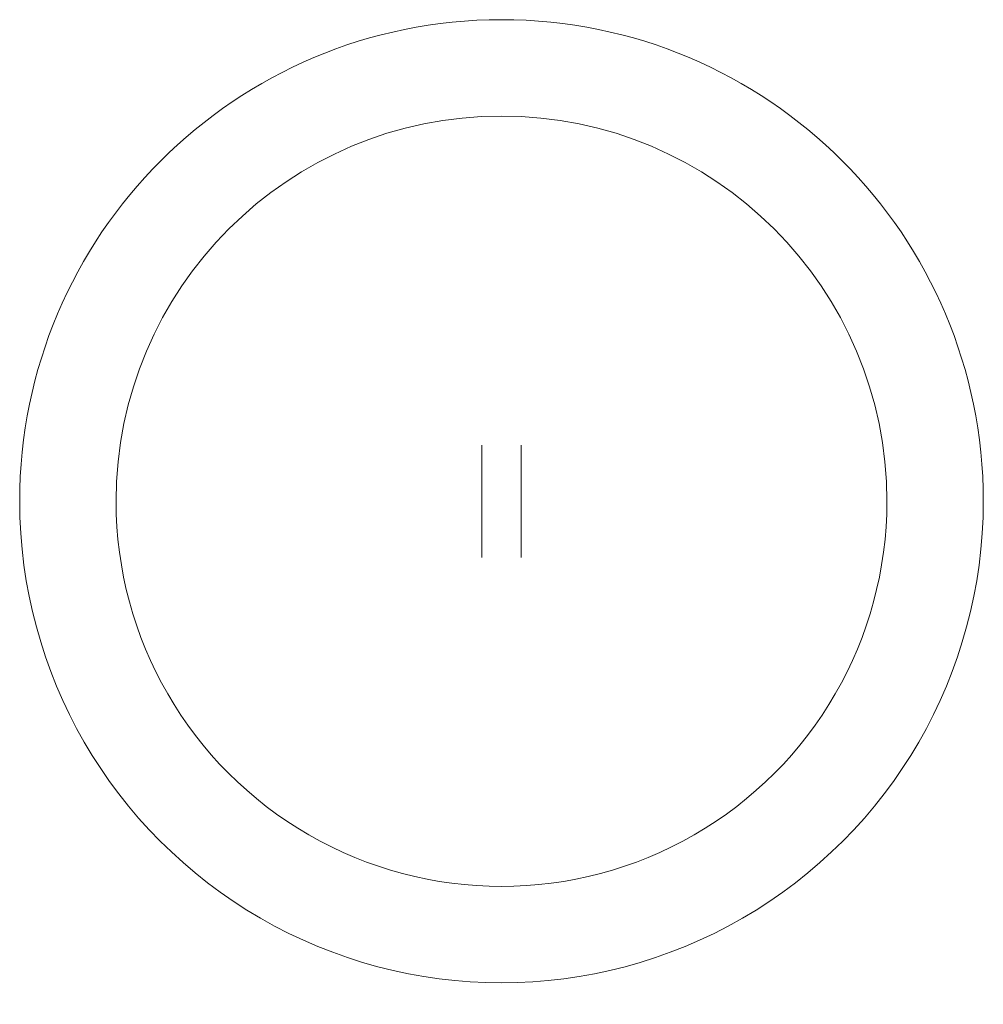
# Model space of a CAD drawing. Header units: millimetres. Extents: x -6868 to -5440, y -108 to 6742.
# Tile 5 of 5: x -6215 to -5915, y 6435 to 6742. Entities that reach past the tile are written whole.
import ezdxf

# ---------------------------------------------------------------- set-up
doc = ezdxf.new("R2010")
doc.units = ezdxf.units.MM
doc.layers.add('Luminarias', color=7, linetype='Continuous', lineweight=20)

# ---------------------------------------------------------------- blocks, each defined once
blk = doc.blocks.new('24036 - 24036 MONTREAL White structure floor lamp-456419-Planta_PDF')
at = {"layer": 'Luminarias', "flags": 128}
for points in [[(17.5, 6.1), (17.49, 6.1), (17.44, 6.1), (17.37, 6.1), (17.28, 6.1), (17.15, 6.1), (17, 6.1), (16.82, 6.1), (16.61, 6.1), (16.38, 6.1), (16.12, 6.1), (15.83, 6.1), (15.52, 6.1), (15.19, 6.1), (14.83, 6.1), (14.44, 6.1), (14.04, 6.1), (13.61, 6.1), (13.16, 6.1), (12.68, 6.1), (12.19, 6.1), (11.68, 6.1), (11.15, 6.1), (10.6, 6.1), (10.04, 6.1), (9.46, 6.1), (8.86, 6.1), (8.25, 6.1), (7.62, 6.1), (6.99, 6.1), (6.34, 6.1), (5.68, 6.1), (5.02, 6.1), (4.34, 6.1), (3.66, 6.1), (2.97, 6.1), (2.28, 6.1), (1.59, 6.1), (0.89, 6.1), (0.19, 6.1), (-0.51, 6.1), (-1.21, 6.1), (-1.91, 6.1), (-2.6, 6.1), (-3.29, 6.1), (-3.98, 6.1), (-4.65, 6.1), (-5.33, 6.1), (-5.99, 6.1), (-6.64, 6.1), (-7.28, 6.1), (-7.91, 6.1), (-8.53, 6.1), (-9.14, 6.1), (-9.72, 6.1), (-10.3, 6.1), (-10.86, 6.1), (-11.4, 6.1), (-11.92, 6.1), (-12.42, 6.1), (-12.9, 6.1), (-13.37, 6.1), (-13.81, 6.1), (-14.23, 6.1), (-14.62, 6.1), (-15, 6.1), (-15.34, 6.1), (-15.67, 6.1), (-15.97, 6.1), (-16.24, 6.1), (-16.49, 6.1), (-16.71, 6.1), (-16.9, 6.1), (-17.07, 6.1), (-17.21, 6.1), (-17.32, 6.1), (-17.41, 6.1), (-17.47, 6.1), (-17.5, 6.1), (-17.5, 6.1)], [(-17.5, -6.1), (-17.49, -6.1), (-17.44, -6.1), (-17.37, -6.1), (-17.28, -6.1), (-17.15, -6.1), (-17, -6.1), (-16.82, -6.1), (-16.61, -6.1), (-16.38, -6.1), (-16.12, -6.1), (-15.83, -6.1), (-15.52, -6.1), (-15.19, -6.1), (-14.83, -6.1), (-14.44, -6.1), (-14.04, -6.1), (-13.61, -6.1), (-13.16, -6.1), (-12.68, -6.1), (-12.19, -6.1), (-11.68, -6.1), (-11.15, -6.1), (-10.6, -6.1), (-10.04, -6.1), (-9.46, -6.1), (-8.86, -6.1), (-8.25, -6.1), (-7.62, -6.1), (-6.99, -6.1), (-6.34, -6.1), (-5.68, -6.1), (-5.02, -6.1), (-4.34, -6.1), (-3.66, -6.1), (-2.97, -6.1), (-2.28, -6.1), (-1.59, -6.1), (-0.89, -6.1), (-0.19, -6.1), (0.51, -6.1), (1.21, -6.1), (1.91, -6.1), (2.6, -6.1), (3.29, -6.1), (3.98, -6.1), (4.65, -6.1), (5.33, -6.1), (5.99, -6.1), (6.64, -6.1), (7.28, -6.1), (7.91, -6.1), (8.53, -6.1), (9.14, -6.1), (9.72, -6.1), (10.3, -6.1), (10.86, -6.1), (11.4, -6.1), (11.92, -6.1), (12.42, -6.1), (12.9, -6.1), (13.37, -6.1), (13.81, -6.1), (14.23, -6.1), (14.62, -6.1), (15, -6.1), (15.34, -6.1), (15.67, -6.1), (15.97, -6.1), (16.24, -6.1), (16.49, -6.1), (16.71, -6.1), (16.9, -6.1), (17.07, -6.1), (17.21, -6.1), (17.32, -6.1), (17.41, -6.1), (17.47, -6.1), (17.5, -6.1), (17.5, -6.1)]]:
    blk.add_lwpolyline(points, dxfattribs=at)
at = {"layer": 'Luminarias'}
for radius, start, end in [(150.01, 90, 270), (150.01, 270, 90), (120, 90, 270), (120, 270, 90)]:
    blk.add_arc((0, 0), radius, start, end, dxfattribs=at)

msp = doc.modelspace()

# ---------------------------------------------------------------- block references
at = {"layer": 'Luminarias', "rotation": 269.9999999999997}
msp.add_blockref('24036 - 24036 MONTREAL White structure floor lamp-456419-Planta_PDF', (-6064.6, 6591.71), dxfattribs=at)

doc.saveas('drawing.dxf')
